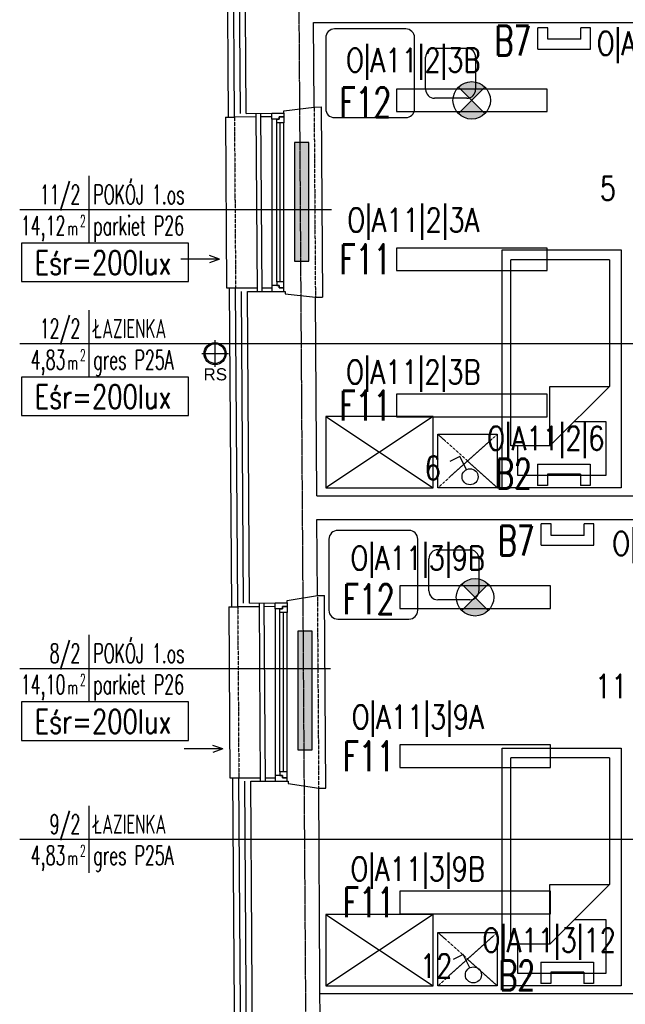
# Model space of a CAD drawing. Header units: inches. Extents: x -281236 to -70395, y 38777 to 102341.
# Tile 152 of 244: x -142979 to -142470, y 59487 to 60315. Entities that reach past the tile are written whole.
import ezdxf
from ezdxf.enums import TextEntityAlignment as Align

# ---------------------------------------------------------------- set-up
doc = ezdxf.new("R2010")
doc.units = ezdxf.units.IN
doc.header["$MEASUREMENT"] = 0
for name, pattern in [('CENTER', [2, 1.25, -0.25, 0.25, -0.25]), ('DASHDOT', [1, 0.5, -0.25, 0, -0.25]), ('DASHED2', [0.375, 0.25, -0.125])]:
    doc.linetypes.add(name, pattern=pattern)
doc.layers.get('0').update_dxf_attribs({"color": 101})
for name, color, linetype in [('E-90', 6, 'Continuous'), ('E-OPIS-POM', 6, 'Continuous'), ('E35', 6, 'Continuous'), ('Fas-balustrada-widok', 64, 'Continuous'), ('Ins-went-opis', 141, 'Continuous'), ('Ins-wod', 152, 'Continuous'), ('Ins-wod-opis', 155, 'Continuous'), ('Okn---okna', 5, 'Continuous'), ('Os-osie glowne', 8, 'CENTER'), ('Sc-cegla pelna', 32, 'Continuous'), ('Sc-gk', 120, 'Continuous'), ('Sc-izolacja term-obrys', 132, 'Continuous'), ('Sc-izolacja term-styropian', 151, 'STYROPIAN-KA'), ('Sc-nadproza kon', 5, 'DASHED2'), ('W-idok', 9, 'Continuous'), ('Wym-zew', 9, 'Continuous'), ('Wyp-grzejniki', 56, 'Continuous'), ('Wyp-meble', 155, 'Continuous')]:
    doc.layers.add(name, color=color, linetype=linetype)
doc.layers.get('Wym-zew').off()
doc.styles.add('KA wymiar', font='romans.shx', dxfattribs={"width": 0.6})
doc.styles.add('ROMANS', font='romans', dxfattribs={"width": 0.85})
doc.styles.add('TYTUL2', font='ARIAL.TTF')
doc.linetypes.add('BATTING', pattern='A,0.0001,-0.1,[134,ltypeshp.shx,S=0.1,R=0,X=-0.1,Y=0],-0.2,[134,ltypeshp.shx,S=0.1,R=180,X=0.1,Y=0],-0.1', length=0.4001)
doc.linetypes.add('STYROPIAN-KA', pattern='A,0.0001,-0.1,[135,ltypeshp.shx,S=0.1,R=0,X=-0.1,Y=0],0,[135,ltypeshp.shx,S=0.1,R=180,X=0.1,Y=0],-0.1', length=0.2001)

# ---------------------------------------------------------------- blocks, each defined once
blk = doc.blocks.new('loz033')
blk.add_lwpolyline([(0, 200), (100, 200), (100, 0), (0, 0)], close=True)
for points in [[(86.95023490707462, 164.8447571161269), (86.95023490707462, 189.432731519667), (12.36357108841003, 189.432731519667), (12.36357108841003, 144.4367480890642), (39.3564732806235, 144.4367480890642)], [(9.764482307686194, 114.8447571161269), (59.76448230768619, 164.8447571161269)], [(59.76448230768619, 164.8447571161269), (59.76448230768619, 114.8447571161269), (9.764482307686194, 114.8447571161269)], [(59.76448230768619, 164.8447571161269), (92.63855321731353, 164.8447571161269), (92.63855321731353, 8.301362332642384)], [(9.764482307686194, 8.301362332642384), (9.764482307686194, 114.8447571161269)], [(9.764482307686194, 8.301362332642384), (92.63855321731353, 8.301362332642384)]]:
    blk.add_lwpolyline(points)
blk = doc.blocks.new('_szafka_nocna')
blk.add_lwpolyline([(-25, 0), (25, 0), (25, -45), (-25, -45)], close=True)
at = {"linetype": 'DASHED2'}
for points in [[(25, 0), (-25, -45)], [(-25, 0), (25, -45)]]:
    blk.add_lwpolyline(points, dxfattribs=at)
blk = doc.blocks.new('_0630_szafa_1os')
blk.add_lwpolyline([(-90.00000000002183, 0), (-90.00000000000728, -60), (-7.275957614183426e-12, -60), (0, 0)], close=True)
for points in [[(-90.00000000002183, 0), (-7.275957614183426e-12, -60)], [(0, 0), (-90.00000000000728, -60)]]:
    blk.add_lwpolyline(points)
blk = doc.blocks.new('_0630_stolik_wyposazenie')
for p, q in [((-7.466666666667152, 37.33333333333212), (-67.19999999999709, 37.33333333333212)), ((-74.66666666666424, 29.86666666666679), (-74.66666666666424, -29.86666666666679)), ((0, -29.86666666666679), (0, 29.86666666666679)), ((-118.5333333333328, 21), (-91.46666666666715, 21)), ((-126, -13.53333333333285), (-126, 13.53333333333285)), ((-84, 13.53333333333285), (-84, -13.53333333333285)), ((-91.46666666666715, -21), (-118.5333333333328, -21)), ((-67.19999999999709, -37.33333333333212), (-7.466666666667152, -37.33333333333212))]:
    blk.add_line(p, q)
for centre, start, end in [((-67.19999999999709, 29.86666666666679), 90, 180), ((-7.466666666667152, 29.86666666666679), 0, 90), ((-118.5333333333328, 13.53333333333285), 90, 180), ((-91.46666666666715, 13.53333333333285), 0, 90), ((-118.5333333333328, -13.53333333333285), 180, 270), ((-91.46666666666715, -13.53333333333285), 270, 0), ((-67.19999999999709, -29.86666666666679), 180, 270), ((-7.466666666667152, -29.86666666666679), 270, 0)]:
    blk.add_arc(centre, 7.466666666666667, start, end)
blk = doc.blocks.new('pow')
for p, q in [((0, 0.5229102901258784), (0, -0.5229102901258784)), ((-1.075294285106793, 0), (1.779711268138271, -1.13686837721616e-13))]:
    blk.add_line(p, q)
at = {"style": 'KA wymiar', "width": 0.6}
for s, height, p in [('2', 0.18, (-0.139230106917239, -0.269806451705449)), ('m', 0.21, (-0.3331997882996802, -0.4009838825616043))]:
    blk.add_text(s, height=height, dxfattribs=at).set_placement(p)
for tag, p in [('01', (-0.1310879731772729, 0.08442380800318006)), ('000.00', (-0.3636004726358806, -0.4009838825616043))]:
    blk.add_attdef(tag, text='', height=0.3, dxfattribs=at).set_placement(p, align=Align.RIGHT)
for tag, p in [('POMIESZCZENIE', (0.07092525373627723, 0.08442380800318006)), ('POSADZKA', (0.07092525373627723, -0.4009838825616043))]:
    blk.add_attdef(tag, p, '', height=0.3, dxfattribs=at)
blk = doc.blocks.new('rura_spustowa')
at = {"layer": 'Ins-wod', "linetype": 'Continuous'}
for p, q in [((-1.746229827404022e-10, -11.24999999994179), (1.746229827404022e-10, 11.25000000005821)), ((-11.25, 2.328306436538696e-10), (11.25, -1.164153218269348e-10))]:
    blk.add_line(p, q, dxfattribs=at)
at = {"layer": 'Ins-wod', "linetype": 'Continuous', "ltscale": 25}
for radius in [9.25, 8.25]:
    blk.add_circle((0, 0), radius, dxfattribs=at)
blk = doc.blocks.new('ramiak_okna')
at = {"layer": 'Okn---okna'}
for p, q in [((145.0000000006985, 10.00000000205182), (4.999999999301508, 10.00000000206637)), ((7.999999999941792, 6.000000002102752), (142.0000000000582, 6.0000000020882)), ((7.999999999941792, 3.000000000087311), (142.0000000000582, 3.000000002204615)), ((7.999999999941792, 2.015440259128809e-09), (142.0000000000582, 2.037268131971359e-09))]:
    blk.add_line(p, q, dxfattribs=at)
for points in [[(4.999999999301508, 10.00000000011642), (0, 10), (0, 0), (2.999999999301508, 5.820766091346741e-11), (2.999999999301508, 4.000000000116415), (4.999999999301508, 4.000000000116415)], [(145.0000000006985, 10.00000000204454), (150, 10.00000000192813), (150, 1.928128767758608e-09), (147.0000000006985, 2.044544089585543e-09), (147.0000000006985, 4.000000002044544), (145.0000000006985, 4.000000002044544)], [(7.999999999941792, 6.000000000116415), (4.999999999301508, 6.000000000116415), (4.999999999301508, 4.000000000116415), (2.999999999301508, 4.000000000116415), (2.999999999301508, 5.820766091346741e-11), (4.999999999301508, 1.164153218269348e-10), (7.999999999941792, 5.820766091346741e-11)], [(142.0000000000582, 6.000000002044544), (145.0000000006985, 6.000000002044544), (145.0000000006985, 4.000000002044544), (147.0000000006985, 4.000000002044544), (147.0000000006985, 2.044544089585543e-09), (145.0000000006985, 2.044544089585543e-09), (142.0000000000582, 2.044544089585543e-09)]]:
    blk.add_lwpolyline(points, close=True, dxfattribs=at)
blk = doc.blocks.new('0630_STRZAŁKA')
at = {"ltscale": 0.5}
for points in [[(0, 2.091837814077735e-11), (-3.029876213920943, -8.560130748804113)], [(0, 2.091837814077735e-11), (-7.275957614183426e-12, -32.43254493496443)], [(-7.275957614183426e-12, 2.091837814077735e-11), (3.029876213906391, -8.560130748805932)]]:
    blk.add_lwpolyline(points, dxfattribs=at)
blk = doc.blocks.new('grzejnik_100')
at = {"layer": 'Wyp-grzejniki'}
h = blk.add_hatch(dxfattribs=at)
h.set_pattern_fill('DOTS', color=256, scale=0.5, style=0)
h.set_pattern_definition([(0, (-77492.9091523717, 37823.93992433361), (0.396875, 0.79375), [0, -0.79375])])
h.paths.add_polyline_path([(0, -100), (12, -100), (12, 0), (0, 0)])
blk.add_lwpolyline([(12, 0), (0, 0), (0, -100), (12, -100)], close=True, dxfattribs=at)

msp = doc.modelspace()

# ---------------------------------------------------------------- hatches: boundary and pattern name
at = {"layer": 'E35'}
h = msp.add_hatch(color=256, dxfattribs=at)
edge = h.paths.add_edge_path()
edge.add_line((-142599.4561598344, 60247.14352755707), (-142610.5930916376, 60258.28045936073))
edge.add_ellipse((-142599.4561598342, 60247.14352755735), major_axis=(11.1369318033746, -11.13693180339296), ratio=1, start_angle=90.00000000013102, end_angle=180.0000000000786, ccw=False)
edge.add_line((-142588.3192280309, 60258.28045936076), (-142599.4561598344, 60247.14352755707))
edge = h.paths.add_edge_path()
edge.add_line((-142610.5930916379, 60236.00659575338), (-142599.4561598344, 60247.14352755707))
edge.add_line((-142599.4561598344, 60247.14352755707), (-142588.3192280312, 60236.00659575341))
edge.add_ellipse((-142599.4561598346, 60247.14352755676), major_axis=(11.13693180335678, -11.13693180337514), ratio=1, start_angle=-89.99999999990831, end_angle=1.1789325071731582e-10, ccw=False)
h = msp.add_hatch(color=256, dxfattribs=at)
edge = h.paths.add_edge_path()
edge.add_line((-142596.6636834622, 59829.14352755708), (-142607.8006152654, 59840.28045936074))
edge.add_ellipse((-142596.663683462, 59829.14352755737), major_axis=(11.1369318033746, -11.13693180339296), ratio=1, start_angle=90.00000000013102, end_angle=180.0000000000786, ccw=False)
edge.add_line((-142585.5267516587, 59840.28045936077), (-142596.6636834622, 59829.14352755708))
edge = h.paths.add_edge_path()
edge.add_line((-142607.8006152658, 59818.0065957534), (-142596.6636834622, 59829.14352755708))
edge.add_line((-142596.6636834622, 59829.14352755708), (-142585.526751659, 59818.00659575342))
edge.add_ellipse((-142596.6636834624, 59829.14352755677), major_axis=(11.13693180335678, -11.13693180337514), ratio=1, start_angle=-89.99999999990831, end_angle=1.1789325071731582e-10, ccw=False)

# ---------------------------------------------------------------- linework, layer by layer
for p, q in [((-142543.8361471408, 60290.22756368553), (-142543.8361471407, 60308.12747713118)), ((-142535.5615052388, 60308.12747713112), (-142543.8361471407, 60308.12747713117)), ((-142535.5615052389, 60298.50220558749), (-142535.5615052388, 60308.12747713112)), ((-142507.8631894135, 60298.5022055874), (-142507.8631894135, 60308.12747713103)), ((-142499.5885475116, 60308.12747713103), (-142507.8631894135, 60308.12747713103)), ((-142499.5885475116, 60290.22756368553), (-142499.5885475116, 60308.12747713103)), ((-142507.8631894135, 60298.5022055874), (-142535.5615052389, 60298.5022055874)), ((-142543.8361471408, 60290.22756368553), (-142499.5885475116, 60290.22756368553)), ((-142588.3192280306, 60258.28045936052), (-142610.5930916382, 60236.0065957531)), ((-142588.3192280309, 60236.00659575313), (-142610.5930916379, 60258.28045936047)), ((-142825.203094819, 60155.31171582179), (-142717.2983893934, 60155.31171582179)), ((-142825.203094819, 60042.53946284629), (-142428.8751963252, 60042.53946284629)), ((-142609.4114395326, 59947.59704679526), (-142617.9471065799, 59943.32301028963)), ((-142603.8855667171, 59936.56134075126), (-142609.4114395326, 59947.59704679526)), ((-142544.0518133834, 59941.10083126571), (-142499.8042137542, 59941.10083126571)), ((-142544.0518133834, 59941.10083126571), (-142544.0518133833, 59923.20091782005)), ((-142499.8042137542, 59941.10083126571), (-142499.8042137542, 59923.20091782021)), ((-142508.0788556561, 59932.82618936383), (-142535.7771714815, 59932.82618936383)), ((-142535.7771714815, 59932.82618936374), (-142535.7771714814, 59923.20091782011)), ((-142508.0788556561, 59932.82618936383), (-142508.0788556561, 59923.20091782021)), ((-142535.7771714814, 59923.20091782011), (-142544.0518133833, 59923.20091782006)), ((-142499.8042137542, 59923.20091782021), (-142508.0788556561, 59923.20091782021)), ((-142541.0369902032, 59872.96323874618), (-142541.0369902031, 59890.86315219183)), ((-142532.7623483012, 59890.86315219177), (-142541.0369902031, 59890.86315219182)), ((-142532.7623483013, 59881.23788064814), (-142532.7623483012, 59890.86315219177)), ((-142505.0640324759, 59881.23788064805), (-142505.0640324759, 59890.86315219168)), ((-142496.789390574, 59890.86315219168), (-142505.0640324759, 59890.86315219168)), ((-142496.789390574, 59872.96323874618), (-142496.789390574, 59890.86315219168)), ((-142505.0640324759, 59881.23788064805), (-142532.7623483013, 59881.23788064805)), ((-142541.0369902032, 59872.96323874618), (-142496.789390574, 59872.96323874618)), ((-142585.5267516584, 59840.28045936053), (-142607.800615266, 59818.00659575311)), ((-142585.5267516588, 59818.00659575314), (-142607.8006152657, 59840.28045936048)), ((-142825.203094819, 59769.32342592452), (-142718.2624594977, 59769.32342592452)), ((-142825.203094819, 59625.61736137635), (-142441.4358129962, 59625.61736137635)), ((-142606.612282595, 59528.59704679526), (-142615.1479496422, 59524.32301028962)), ((-142601.0864097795, 59517.56134075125), (-142606.612282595, 59528.59704679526)), ((-142541.2526564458, 59522.1008312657), (-142497.0050568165, 59522.1008312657)), ((-142541.2526564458, 59522.1008312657), (-142541.2526564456, 59504.20091782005)), ((-142497.0050568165, 59522.1008312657), (-142497.0050568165, 59504.2009178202)), ((-142505.2796987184, 59513.82618936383), (-142532.9780145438, 59513.82618936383)), ((-142532.9780145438, 59513.82618936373), (-142532.9780145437, 59504.2009178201)), ((-142505.2796987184, 59513.82618936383), (-142505.2796987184, 59504.2009178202)), ((-142532.9780145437, 59504.2009178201), (-142541.2526564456, 59504.20091782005)), ((-142497.0050568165, 59504.2009178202), (-142505.2796987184, 59504.2009178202))]:
    msp.add_line(p, q, dxfattribs=at)
for points in [[(-142662.7561598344, 60237.64352755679), (-142536.1561598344, 60237.64352755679), (-142536.1561598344, 60256.64352755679), (-142662.7561598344, 60256.64352755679)], [(-142662.7561598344, 60103.93650237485), (-142536.1561598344, 60103.93650237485), (-142536.1561598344, 60122.93650237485), (-142662.7561598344, 60122.93650237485)], [(-142662.7561598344, 59980.93650237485), (-142536.1561598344, 59980.93650237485), (-142536.1561598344, 59999.93650237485), (-142662.7561598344, 59999.93650237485)], [(-142659.9636834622, 59819.64352755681), (-142533.3636834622, 59819.64352755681), (-142533.3636834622, 59838.64352755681), (-142659.9636834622, 59838.64352755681)], [(-142659.9636834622, 59685.93650237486), (-142533.3636834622, 59685.93650237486), (-142533.3636834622, 59704.93650237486), (-142659.9636834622, 59704.93650237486)], [(-142659.9636834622, 59562.93650237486), (-142533.3636834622, 59562.93650237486), (-142533.3636834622, 59581.93650237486), (-142659.9636834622, 59581.93650237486)]]:
    msp.add_lwpolyline(points, close=True, dxfattribs=at)
at = {"layer": 'E35', "linetype": 'Continuous', "ltscale": 0.3}
for points in [[(-142977.9459667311, 60094.79570999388), (-142837.6129271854, 60094.79570999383), (-142837.6129271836, 60127.07456015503), (-142977.945966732, 60127.07456015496)], [(-142977.9459667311, 59982.02345701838), (-142837.6129271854, 59982.02345701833), (-142837.6129271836, 60014.30230717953), (-142977.945966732, 60014.30230717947)], [(-142977.9459667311, 59708.80742009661), (-142837.6129271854, 59708.80742009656), (-142837.6129271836, 59741.08627025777), (-142977.945966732, 59741.0862702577)]]:
    msp.add_lwpolyline(points, close=True, dxfattribs=at)
at = {"layer": 'E35'}
for centre, radius in [((-142599.4561598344, 60247.14352755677), 15.74999999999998), ((-142600.8633665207, 59930.52571269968), 6.750000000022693), ((-142596.6636834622, 59829.14352755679), 15.74999999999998), ((-142598.0642095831, 59511.52571269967), 6.750000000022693)]:
    msp.add_circle(centre, radius, dxfattribs=at)
at = {"layer": 'Fas-balustrada-widok'}
for p, q in [((-142780.9094573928, 60236.21912951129), (-142779.9069930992, 60086.37727278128)), ((-142776.909546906, 60236.24588950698), (-142775.9069064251, 60086.37769743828)), ((-142778.1531166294, 59824.21920053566), (-142777.1506523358, 59674.37734380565)), ((-142774.1532061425, 59824.24596053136), (-142773.1505656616, 59674.37776846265))]:
    msp.add_line(p, q, dxfattribs=at)
at = {"layer": 'Os-osie glowne'}
msp.add_line((-142728.5700211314, 57943.1224457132), (-142756.3710824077, 62104.60568310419), dxfattribs=at)
at = {"layer": 'Sc-cegla pelna'}
for p, q in [((-142732.3988461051, 60312.5465294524), (-142203.6490130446, 60312.5465294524)), ((-142731.9245259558, 60241.5465294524), (-142732.3988461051, 60312.5465294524)), ((-142729.7399810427, 59914.54652945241), (-142730.8556695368, 60081.5516275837)), ((-142729.7399810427, 59914.54652945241), (-142232.6072090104, 59914.5465294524)), ((-142729.606369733, 59894.54652945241), (-142203.5946323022, 59894.54652945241)), ((-142729.178813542, 59830.5465294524), (-142729.606369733, 59894.54652945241)), ((-142727.0143103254, 59506.5465294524), (-142728.0965619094, 59668.54652581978)), ((-142726.4063788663, 59415.5465294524), (-142727.0143103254, 59506.5465294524))]:
    msp.add_line(p, q, dxfattribs=at)
for points in [[(-142788.9092783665, 60236.1656095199), (-142790.6334018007, 60493.8763910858)], [(-142788.9092783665, 60236.1656095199), (-142757.3672162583, 60236.376390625), (-142757.3805810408, 60238.37634597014), (-142731.9245259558, 60241.5465294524)], [(-142787.9071662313, 60086.37639114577), (-142756.3648575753, 60086.37973973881), (-142756.3514927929, 60084.37978439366), (-142730.8422984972, 60081.55014438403)], [(-142786.152937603, 59824.16568054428), (-142787.9071662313, 60086.37639114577)], [(-142786.152937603, 59824.16568054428), (-142754.6215038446, 59824.376390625), (-142754.634868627, 59826.37634597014), (-142729.178813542, 59830.5465294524)], [(-142785.1663592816, 59674.376390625), (-142753.6191451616, 59674.37973973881), (-142753.6057803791, 59672.37978439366), (-142728.0965619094, 59668.54652581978)], [(-142783.3946011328, 59409.66558576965), (-142785.1508250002, 59674.37639227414)]]:
    msp.add_lwpolyline(points, dxfattribs=at)
at = {"layer": 'Sc-gk'}
msp.add_line((-142229.9297338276, 59495.5465294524), (-142726.9408241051, 59495.5465294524), dxfattribs=at)
at = {"layer": 'Sc-izolacja term-obrys'}
for points in [[(-142780.8893869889, 60233.21913578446), (-142798.8889850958, 60233.09885274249), (-142800.6536889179, 60496.87532732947), (-142782.6532988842, 60496.87723828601)], [(-142767.3721886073, 60233.30946500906), (-142776.8894762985, 60233.24586534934)], [(-142778.1330462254, 59821.21920680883), (-142796.1326443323, 59821.09892376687), (-142797.9274533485, 60089.37532738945), (-142779.9270633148, 60089.37723834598)], [(-142775.9269766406, 60089.37766300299), (-142767.3721886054, 60089.37857119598)], [(-142764.6189822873, 59821.30951508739), (-142774.133135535, 59821.24593637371)], [(-142775.3747097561, 59406.71911217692), (-142793.3744748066, 59406.59882769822), (-142795.1709415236, 59677.37532853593), (-142777.1707220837, 59677.37723947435)], [(-142773.1706354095, 59677.37766413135), (-142764.6189822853, 59677.37857199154)]]:
    msp.add_lwpolyline(points, dxfattribs=at)
at = {"layer": 'Sc-izolacja term-styropian', "linetype": 'BATTING', "ltscale": 0.25}
for points in [[(-142793.9091664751, 60236.13215952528), (-142795.6332899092, 60493.84294109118)], [(-142791.1528257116, 59824.13223054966), (-142792.9070543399, 60086.34294115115)], [(-142788.3944910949, 59409.63241399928), (-142790.1507149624, 59674.34322050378)]]:
    msp.add_lwpolyline(points, dxfattribs=at)
at = {"layer": 'Sc-nadproza kon', "linetype": 'DASHDOT', "ltscale": 0.5}
for p, q in [((-142731.9245259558, 60241.5465294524), (-142730.8422984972, 60081.55014438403)), ((-142798.8889850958, 60233.09885274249), (-142797.9235149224, 60089.37535370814)), ((-142729.178813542, 59830.5465294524), (-142728.0965619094, 59668.54652581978)), ((-142796.1326443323, 59821.09892376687), (-142795.2011554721, 59677.37512668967))]:
    msp.add_line(p, q, dxfattribs=at)
at = {"layer": 'W-idok'}
msp.add_line((-142725.9244521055, 60241.58705323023), (-142724.8555404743, 60081.58388675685), dxfattribs=at)
for points in [[(-142803.8888735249, 60233.06545066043), (-142805.653577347, 60496.84192524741)], [(-142731.9245259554, 60241.54652945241), (-142725.924446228, 60241.58661337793)], [(-142806.3888177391, 60233.0487496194), (-142798.8889850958, 60233.09885274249)], [(-142806.3888177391, 60233.0487496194), (-142805.428663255, 60089.32521507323), (-142797.9235149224, 60089.37535370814)], [(-142801.1325327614, 59821.06552168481), (-142802.9273417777, 60089.34192531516)], [(-142730.8422984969, 60081.55014438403), (-142724.8422187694, 60081.59022830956)], [(-142729.1788135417, 59830.54652945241), (-142723.1787338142, 59830.58661337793)], [(-142728.096561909, 59668.54652581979), (-142722.0964821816, 59668.58660974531), (-142723.1787396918, 59830.58705323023)], [(-142803.6163612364, 59821.04892830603), (-142796.1326443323, 59821.09892376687)], [(-142803.6163612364, 59821.04892830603), (-142802.6562062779, 59677.32532273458), (-142795.2011554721, 59677.37512668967)], [(-142798.3743632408, 59406.56542561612), (-142800.1708299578, 59677.34192645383)]]:
    msp.add_lwpolyline(points, dxfattribs=at)

# ---------------------------------------------------------------- block references
at = {"layer": 'E-OPIS-POM', "xscale": 54, "yscale": 54, "zscale": 54}
for p, values in [((-142921.3075032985, 60155.31171582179), {'000.00': '14,12', '01': '11/2', 'POMIESZCZENIE': 'POKÓJ 1.os', 'POSADZKA': 'parkiet P26'}), ((-142921.3075032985, 60042.5394628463), {'000.00': '4,83', '01': '12/2', 'POMIESZCZENIE': 'ŁAZIENKA', 'POSADZKA': 'gres P25A'}), ((-142921.3075032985, 59769.32342592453), {'000.00': '14,10', '01': '8/2', 'POMIESZCZENIE': 'POKÓJ 1.os', 'POSADZKA': 'parkiet P26'}), ((-142921.3075032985, 59625.61736137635), {'000.00': '4,83', '01': '9/2', 'POMIESZCZENIE': 'ŁAZIENKA', 'POSADZKA': 'gres P25A'})]:
    msp.add_blockref('pow', p, dxfattribs=at).add_auto_attribs(values)
at = {"layer": 'Ins-went-opis', "xscale": -1, "rotation": 270}
for p in [(-142811.3911329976, 60113.58145156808), (-142808.6186760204, 59701.58155922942)]:
    msp.add_blockref('0630_STRZAŁKA', p, dxfattribs=at)
at = {"layer": 'Okn---okna', "rotation": 90}
for p in [(-142757.3721886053, 60086.37635739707), (-142754.6189822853, 59674.37640747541)]:
    msp.add_blockref('ramiak_okna', p, dxfattribs=at)
at = {"layer": 'Wym-zew'}
msp.add_blockref('rura_spustowa', (-142815.1720296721, 60034.15297178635), dxfattribs=at)
at = {"layer": 'Wyp-grzejniki', "rotation": 180}
for p in [(-142736.3914660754, 60111.75390090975), (-142733.6457536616, 59700.75390090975)]:
    msp.add_blockref('grzejnik_100', p, dxfattribs=at)
at = {"layer": 'Wyp-meble', "rotation": 180}
for name, p in [('_0630_stolik_wyposazenie', (-142722.1633472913, 60269.95232545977)), ('loz033', (-142473.957222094, 60121.28542471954)), ('_0630_stolik_wyposazenie', (-142719.4511707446, 59848.08713049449)), ('loz033', (-142473.957222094, 59702.28542471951))]:
    msp.add_blockref(name, p, dxfattribs=at)
at = {"layer": 'Wyp-meble'}
for name, p in [('_0630_szafa_1os', (-142631.957222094, 59981.28542471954)), ('_szafka_nocna', (-142602.9485376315, 59966.28542471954)), ('_0630_szafa_1os', (-142631.957222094, 59562.28542471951)), ('_szafka_nocna', (-142602.9485376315, 59547.28542471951))]:
    msp.add_blockref(name, p, dxfattribs=at)

# ---------------------------------------------------------------- texts
at = {"layer": 'E-90', "style": 'ROMANS'}
for s, width, p in [('O|A11|2|1', 0.8, (-142445.0007880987, 60293.62125796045)), ('O|A11|2|3B', 0.8, (-142648.5496047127, 60279.55095610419)), ('5', 0.8, (-142484.9746872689, 60173.22203154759)), ('O|A11|2|3A', 0.8, (-142648.5496047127, 60145.03279285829)), ('Eśr=200lux', 0.75, (-142909.2903356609, 60110.64283546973)), ('O|A11|2|3B', 0.8, (-142648.5496047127, 60017.23672859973)), ('Eśr=200lux', 0.75, (-142909.2903356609, 59997.87058249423)), ('O|A11|2|6', 0.8, (-142537.1729260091, 59961.46414688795)), ('6', 0.8, (-142632.1947165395, 59937.95108442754)), ('O|A11|3|7', 0.8, (-142432.0156580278, 59872.96149822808)), ('O|A11|3|9B', 0.8, (-142644.7919350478, 59860.675429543)), ('11', 0.8, (-142482.1289839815, 59754.22203154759)), ('Eśr=200lux', 0.75, (-142909.2903356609, 59724.65454557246)), ('O|A11|3|9A', 0.8, (-142644.7919350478, 59727.03279285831)), ('O|A11|3|9B', 0.8, (-142644.7919350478, 59599.23672859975)), ('O|A11|3|12', 0.8, (-142534.3737690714, 59539.33667902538)), ('12', 0.8, (-142629.3955596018, 59518.95108442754))]:
    msp.add_text(s, height=20, rotation=359.9999999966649, dxfattribs=dict(at, width=width)).set_placement(p, align=Align.MIDDLE)
at = {"layer": 'E35', "style": 'ROMANS', "width": 0.7}
for s, p in [('B7', (-142564.7296065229, 60297.43890743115)), ('F12', (-142688.8220763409, 60245.54938681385)), ('F11', (-142688.8220763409, 60113.43650237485)), ('F11', (-142688.8220763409, 59990.43650237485)), ('B2', (-142564.2534247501, 59933.22704772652)), ('B7', (-142561.9304495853, 59876.84413635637)), ('F12', (-142686.0295999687, 59827.54938681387)), ('F11', (-142686.0295999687, 59695.43650237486)), ('F11', (-142686.0295999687, 59572.43650237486)), ('B2', (-142561.4542678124, 59511.09957986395))]:
    msp.add_text(s, height=25, dxfattribs=at).set_placement(p, align=Align.MIDDLE)
at = {"layer": 'Ins-wod-opis', "style": 'TYTUL2'}
msp.add_text('RS', height=10.21230123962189, dxfattribs=at).set_placement((-142815.0022691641, 60016.72554517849), align=Align.MIDDLE)

doc.saveas('drawing.dxf')
